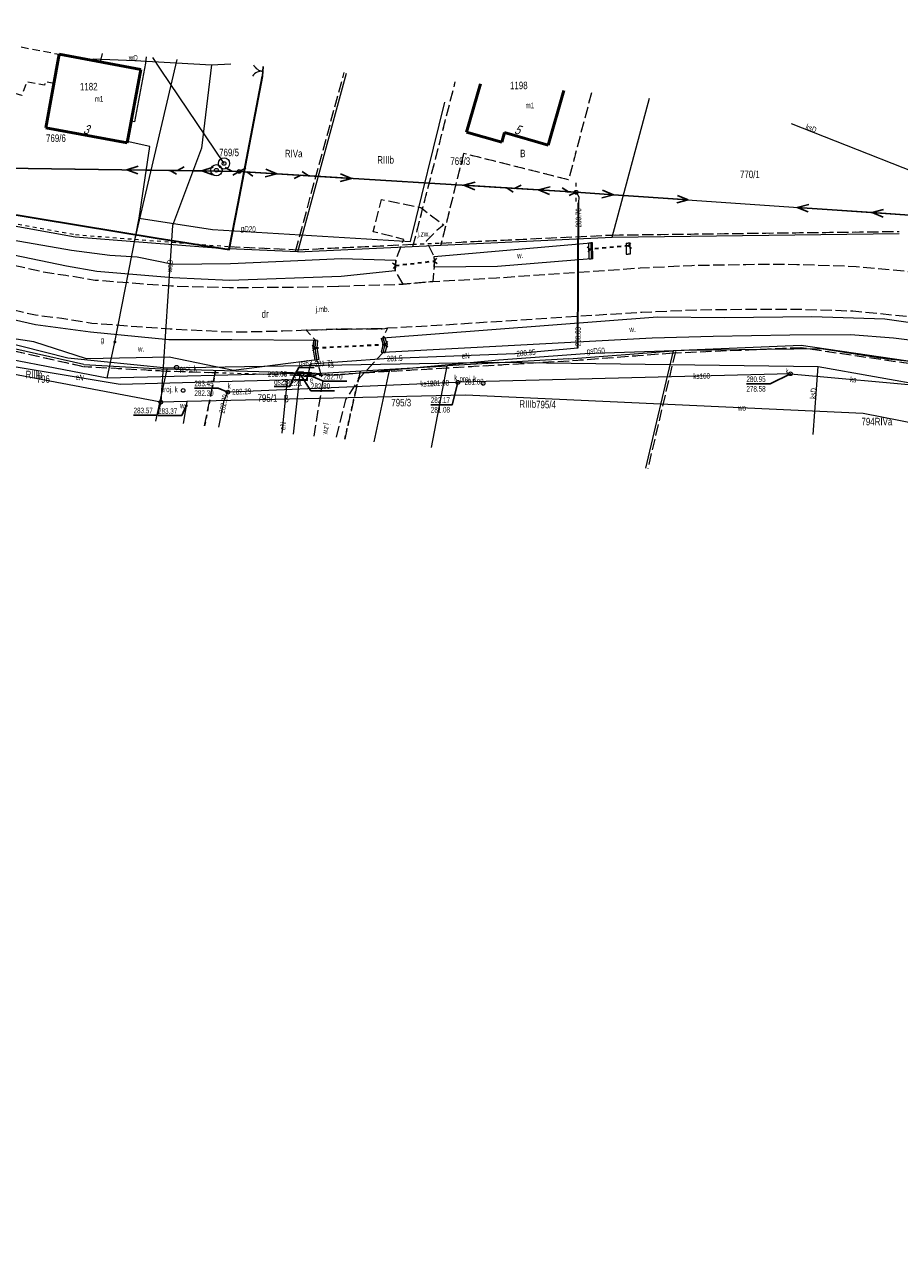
# Model space of a CAD drawing. Header units: metres. Extents: x 7428509 to 7430603, y 5527625 to 5529161.
# Tile 14 of 26: x 7430177 to 7430293, y 5527644 to 5527809. Entities that reach past the tile are written whole.
import ezdxf
from ezdxf.enums import TextEntityAlignment as Align

# ---------------------------------------------------------------- set-up
doc = ezdxf.new("R2010")
doc.units = ezdxf.units.M
for name, pattern in [('0.5_0.5', [1, 0.5, -0.5]), ('1.0_0.5', [1.5, 1, -0.5]), ('1.5_0.5', [2, 1.5, -0.5]), ('219-500', [0]), ('egkk-500', [2, 1.5, -0.5]), ('egug-500', [1, 0.5, -0.5]), ('otkz_500', [1, 0.5, -0.5]), ('otob_500', [0]), ('suep_nn_500', [0]), ('sutp_500', [0])]:
    doc.linetypes.add(name, pattern=pattern)
doc.layers.get('0').update_dxf_attribs({"color": 2, "lineweight": 5})
doc.styles.get("Standard").update_dxf_attribs({"font": 'Working1250', "width": 0.75})
doc.linetypes.add('902-500', pattern='A,3.75,0,[1,ksztalty.shx,S=0.5,R=0,X=0,Y=0],3.75', length=7.5)
doc.linetypes.add('otdn_500', pattern='A,5,0,[21,ksztalty.shx,S=0.5,R=0,X=-1,Y=0]', length=5)
doc.linetypes.add('otdn_500_short', pattern='A,2.5,0,[21,ksztalty.shx,S=0.5,R=0,X=-1,Y=0],0.5', length=3)

# ---------------------------------------------------------------- blocks, each defined once
blk = doc.blocks.new('US25')
at = {"linetype": 'Continuous', "lineweight": 0}
h = blk.add_hatch(color=0, dxfattribs=at)
edge = h.paths.add_edge_path()
edge.add_arc((0, 0), 0.2, 0, 360)
blk = doc.blocks.new('US15')
at = {"color": 0, "linetype": 'Continuous', "lineweight": 13}
blk.add_circle((0, 0), 0.25, dxfattribs=at)
blk = doc.blocks.new('PW01')
at = {"linetype": 'Continuous', "lineweight": 13}
h = blk.add_hatch(color=0, dxfattribs=at)
edge = h.paths.add_edge_path()
edge.add_arc((0, 0), 0.045, 0, 360)
blk = doc.blocks.new('US13')
at = {"color": 0, "linetype": 'Continuous', "lineweight": 13}
for radius in [0.75, 0.25]:
    blk.add_circle((0, 0), radius, dxfattribs=at)
blk = doc.blocks.new('US20')
at = {"color": 0, "linetype": 'Continuous', "lineweight": 13}
for p, q in [((-0.5, -0.25), (-0.5, 0.25)), ((-0.5, 0.25), (0.5, 0.25)), ((0.5, -0.25), (0.5, 0.25)), ((-0.5, -0.25), (0.5, -0.25))]:
    blk.add_line(p, q, dxfattribs=at)
blk = doc.blocks.new('US18')
at = {"color": 0, "linetype": 'Continuous', "lineweight": 13}
for p, q in [((-0.5, -0.25), (-0.5, 0.25)), ((-0.5, 0.25), (0.5, 0.25)), ((0.5, -0.25), (0.5, 0.25)), ((-0.5, -0.25), (0.5, -0.25))]:
    blk.add_line(p, q, dxfattribs=at)
blk = doc.blocks.new('SM01')
at = {"color": 0, "linetype": 'Continuous', "lineweight": 13}
for p, q in [((-0.53, 0.531), (-0.883, 0.884)), ((0.531, 0.531), (0.884, 0.884)), ((-0.53, -0.53), (-0.883, -0.883)), ((0.531, -0.53), (0.884, -0.883))]:
    blk.add_line(p, q, dxfattribs=at)
blk.add_circle((0, 0), 0.25, dxfattribs=at)
blk = doc.blocks.new('SUEP1')
at = {"color": 0, "linetype": 'Continuous'}
for p, q in [((0, 0), (5, 0)), ((5, 0), (3.5, 0.5)), ((5, 0), (3.5, -0.5)), ((5, 0), (15, 0)), ((15, 0), (13.5, 0.5)), ((15, 0), (13.5, -0.5))]:
    blk.add_line(p, q, dxfattribs=at)
blk = doc.blocks.new('IB05')
at = {"color": 0, "linetype": 'Continuous', "lineweight": 13}
for q in [(0.354, 0.354), (0.354, -0.354)]:
    blk.add_line((0, 0), q, dxfattribs=at)
blk = doc.blocks.new('SUTP')
at = {"color": 0, "linetype": 'Continuous'}
for p, q in [((0, 0), (0.866, 0.5)), ((0, 0), (9.232, 0)), ((1.866, -0.5), (1, 0)), ((7.366, -0.5), (8.232, 0)), ((9.232, 0), (8.366, 0.5))]:
    blk.add_line(p, q, dxfattribs=at)
blk = doc.blocks.new('OK02')
at = {"color": 0, "linetype": 'Continuous', "lineweight": 0}
for centre, start, end in [((-1.5, 0), 0, 60), ((1.5, 0), 120, 180)]:
    blk.add_arc(centre, 1.5, start, end, dxfattribs=at)

msp = doc.modelspace()

# ---------------------------------------------------------------- linework, layer by layer
at = {"layer": '217-Granica konturu po granicy działki', "color": 3, "linetype": '1.5_0.5', "lineweight": 18}
for p, q in [((7430212.9605, 5527778.8089), (7430219.4555, 5527802.6699)), ((7430219.4555, 5527802.6699), (7430219.4555, 5527802.6699)), ((7430219.4555, 5527802.6699), (7430219.4555, 5527802.6699)), ((7430232.2959, 5527779.9197), (7430255.1459, 5527780.9897)), ((7430255.1459, 5527780.9897), (7430255.1459, 5527780.9897)), ((7430255.1459, 5527780.9897), (7430255.1459, 5527780.9897)), ((7430255.1561, 5527780.99), (7430293.4261, 5527781.47)), ((7430255.1561, 5527780.99), (7430255.1561, 5527780.99)), ((7430255.1561, 5527780.99), (7430255.1561, 5527780.99)), ((7430293.4261, 5527781.47), (7430293.4261, 5527781.47)), ((7430293.4261, 5527781.47), (7430293.4261, 5527781.47)), ((7430204.0938, 5527779.4497), (7430204.0938, 5527779.4497)), ((7430204.0938, 5527779.4497), (7430204.0938, 5527779.4497)), ((7430204.0938, 5527779.4497), (7430213.2638, 5527779.0297)), ((7430213.2359, 5527779.0297), (7430228.5959, 5527779.7497)), ((7430228.5959, 5527779.7497), (7430228.5959, 5527779.7497)), ((7430228.5959, 5527779.7497), (7430228.5959, 5527779.7497)), ((7430232.2959, 5527779.9197), (7430232.2959, 5527779.9197)), ((7430232.2959, 5527779.9197), (7430232.2959, 5527779.9197)), ((7430212.9605, 5527778.8089), (7430212.9605, 5527778.8089)), ((7430212.9605, 5527778.8089), (7430212.9605, 5527778.8089)), ((7430213.2359, 5527779.0297), (7430213.2359, 5527779.0297)), ((7430213.2359, 5527779.0297), (7430213.2359, 5527779.0297)), ((7430213.2638, 5527779.0297), (7430213.2638, 5527779.0297)), ((7430213.2638, 5527779.0297), (7430213.2638, 5527779.0297)), ((7430184.674, 5527763.4172), (7430167.484, 5527767.2872)), ((7430280.3826, 5527765.9403), (7430263.3126, 5527765.2303)), ((7430320.6565, 5527760.0433), (7430280.3265, 5527765.9433)), ((7430280.3265, 5527765.9433), (7430280.3265, 5527765.9433)), ((7430280.3265, 5527765.9433), (7430280.3265, 5527765.9433)), ((7430280.3826, 5527765.9403), (7430280.3826, 5527765.9403)), ((7430280.3826, 5527765.9403), (7430280.3826, 5527765.9403)), ((7430263.3228, 5527765.2309), (7430249.4328, 5527764.1709)), ((7430263.5919, 5527765.461), (7430259.9079, 5527749.839)), ((7430263.3126, 5527765.2303), (7430263.3126, 5527765.2303)), ((7430263.3126, 5527765.2303), (7430263.3126, 5527765.2303)), ((7430263.3228, 5527765.2309), (7430263.3228, 5527765.2309)), ((7430263.3228, 5527765.2309), (7430263.3228, 5527765.2309)), ((7430263.5919, 5527765.461), (7430263.5919, 5527765.461)), ((7430263.5919, 5527765.461), (7430263.5919, 5527765.461)), ((7430184.674, 5527763.4172), (7430184.674, 5527763.4172)), ((7430184.674, 5527763.4172), (7430184.674, 5527763.4172)), ((7430195.8135, 5527762.8006), (7430184.7235, 5527763.4106)), ((7430184.7235, 5527763.4106), (7430184.7235, 5527763.4106)), ((7430184.7235, 5527763.4106), (7430184.7235, 5527763.4106)), ((7430195.8135, 5527762.8006), (7430195.8135, 5527762.8006)), ((7430195.8135, 5527762.8006), (7430195.8135, 5527762.8006)), ((7430202.3007, 5527762.6), (7430195.8207, 5527762.8)), ((7430195.8207, 5527762.8), (7430195.8207, 5527762.8)), ((7430195.8207, 5527762.8), (7430195.8207, 5527762.8)), ((7430202.3007, 5527762.6), (7430202.3007, 5527762.6)), ((7430202.3007, 5527762.6), (7430202.3007, 5527762.6)), ((7430225.5274, 5527762.7806), (7430221.5974, 5527762.5506)), ((7430225.5274, 5527762.7806), (7430225.5274, 5527762.7806)), ((7430225.5274, 5527762.7806), (7430225.5274, 5527762.7806)), ((7430233.1977, 5527763.2306), (7430225.5277, 5527762.7806)), ((7430225.5277, 5527762.7806), (7430225.5277, 5527762.7806)), ((7430225.5277, 5527762.7806), (7430225.5277, 5527762.7806)), ((7430249.4274, 5527764.1706), (7430233.1974, 5527763.2306)), ((7430233.1974, 5527763.2306), (7430233.1974, 5527763.2306)), ((7430233.1974, 5527763.2306), (7430233.1974, 5527763.2306)), ((7430233.1977, 5527763.2306), (7430233.1977, 5527763.2306)), ((7430233.1977, 5527763.2306), (7430233.1977, 5527763.2306)), ((7430249.4274, 5527764.1706), (7430249.4274, 5527764.1706)), ((7430249.4274, 5527764.1706), (7430249.4274, 5527764.1706)), ((7430249.4328, 5527764.1709), (7430249.4328, 5527764.1709)), ((7430249.4328, 5527764.1709), (7430249.4328, 5527764.1709)), ((7430221.5974, 5527762.5506), (7430221.5974, 5527762.5506)), ((7430221.5974, 5527762.5506), (7430221.5974, 5527762.5506)), ((7430259.9079, 5527749.839), (7430259.9079, 5527749.839)), ((7430259.9079, 5527749.839), (7430259.9079, 5527749.839))]:
    msp.add_line(p, q, dxfattribs=at)
at = {"layer": '217-kontur klasyfikacyjny', "color": 92, "linetype": 'egkk-500', "lineweight": 18, "flags": 128}
for points in [[(7430208.669, 5527803.479), (7430208.55, 5527802.19)], [(7430208.55, 5527802.19), (7430204.08, 5527779.15)], [(7430228.61, 5527779.45), (7430234.26, 5527801.427)], [(7430252.415, 5527799.972), (7430249.35, 5527788.36)], [(7430235.36, 5527791.87), (7430232.31, 5527779.62)], [(7430249.35, 5527788.36), (7430235.36, 5527791.87)], [(7430200.849, 5527755.557), (7430202.31, 5527762.9)], [(7430221.58, 5527762.85), (7430219.53, 5527753.761)]]:
    msp.add_lwpolyline(points, dxfattribs=at)
at = {"layer": '218-Granica użytku po granicy działki', "color": 3, "linetype": '0.5_0.5', "lineweight": 18}
for p, q in [((7430167.1134, 5527784.0252), (7430183.6534, 5527781.0352)), ((7430183.6231, 5527781.0391), (7430183.6231, 5527781.0391)), ((7430183.6231, 5527781.0391), (7430183.6231, 5527781.0391)), ((7430183.6231, 5527781.0391), (7430191.5331, 5527780.4291)), ((7430183.6534, 5527781.0352), (7430183.6534, 5527781.0352)), ((7430183.6534, 5527781.0352), (7430183.6534, 5527781.0352)), ((7430232.2959, 5527779.9197), (7430255.1459, 5527780.9897)), ((7430255.1459, 5527780.9897), (7430255.1459, 5527780.9897)), ((7430255.1459, 5527780.9897), (7430255.1459, 5527780.9897)), ((7430255.1561, 5527780.99), (7430293.4261, 5527781.47)), ((7430255.1561, 5527780.99), (7430255.1561, 5527780.99)), ((7430255.1561, 5527780.99), (7430255.1561, 5527780.99)), ((7430293.4261, 5527781.47), (7430293.4261, 5527781.47)), ((7430293.4261, 5527781.47), (7430293.4261, 5527781.47)), ((7430191.5331, 5527780.4291), (7430191.5331, 5527780.4291)), ((7430191.5331, 5527780.4291), (7430191.5331, 5527780.4291)), ((7430191.5334, 5527780.4291), (7430191.5334, 5527780.4291)), ((7430191.5334, 5527780.4291), (7430191.5334, 5527780.4291)), ((7430191.5334, 5527780.4291), (7430204.1034, 5527779.4491)), ((7430204.0938, 5527779.4497), (7430204.0938, 5527779.4497)), ((7430204.0938, 5527779.4497), (7430204.0938, 5527779.4497)), ((7430204.0938, 5527779.4497), (7430213.2638, 5527779.0297)), ((7430204.1034, 5527779.4491), (7430204.1034, 5527779.4491)), ((7430204.1034, 5527779.4491), (7430204.1034, 5527779.4491)), ((7430213.2359, 5527779.0297), (7430228.5959, 5527779.7497)), ((7430228.5959, 5527779.7497), (7430228.5959, 5527779.7497)), ((7430228.5959, 5527779.7497), (7430228.5959, 5527779.7497)), ((7430228.5962, 5527779.7497), (7430232.2962, 5527779.9197)), ((7430228.5962, 5527779.7497), (7430228.5962, 5527779.7497)), ((7430228.5962, 5527779.7497), (7430228.5962, 5527779.7497)), ((7430232.2959, 5527779.9197), (7430232.2959, 5527779.9197)), ((7430232.2959, 5527779.9197), (7430232.2959, 5527779.9197)), ((7430232.2962, 5527779.9197), (7430232.2962, 5527779.9197)), ((7430232.2962, 5527779.9197), (7430232.2962, 5527779.9197)), ((7430213.2359, 5527779.0297), (7430213.2359, 5527779.0297)), ((7430213.2359, 5527779.0297), (7430213.2359, 5527779.0297)), ((7430213.2638, 5527779.0297), (7430213.2638, 5527779.0297)), ((7430213.2638, 5527779.0297), (7430213.2638, 5527779.0297)), ((7430184.674, 5527763.4172), (7430167.484, 5527767.2872)), ((7430280.3826, 5527765.9403), (7430263.3126, 5527765.2303)), ((7430320.6565, 5527760.0433), (7430280.3265, 5527765.9433)), ((7430280.3265, 5527765.9433), (7430280.3265, 5527765.9433)), ((7430280.3265, 5527765.9433), (7430280.3265, 5527765.9433)), ((7430280.3826, 5527765.9403), (7430280.3826, 5527765.9403)), ((7430280.3826, 5527765.9403), (7430280.3826, 5527765.9403)), ((7430263.3228, 5527765.2309), (7430249.4328, 5527764.1709)), ((7430263.3126, 5527765.2303), (7430263.3126, 5527765.2303)), ((7430263.3126, 5527765.2303), (7430263.3126, 5527765.2303)), ((7430263.3228, 5527765.2309), (7430263.3228, 5527765.2309)), ((7430263.3228, 5527765.2309), (7430263.3228, 5527765.2309)), ((7430184.674, 5527763.4172), (7430184.674, 5527763.4172)), ((7430184.674, 5527763.4172), (7430184.674, 5527763.4172)), ((7430195.8135, 5527762.8006), (7430184.7235, 5527763.4106)), ((7430184.7235, 5527763.4106), (7430184.7235, 5527763.4106)), ((7430184.7235, 5527763.4106), (7430184.7235, 5527763.4106)), ((7430195.8135, 5527762.8006), (7430195.8135, 5527762.8006)), ((7430195.8135, 5527762.8006), (7430195.8135, 5527762.8006)), ((7430202.3007, 5527762.6), (7430195.8207, 5527762.8)), ((7430195.8207, 5527762.8), (7430195.8207, 5527762.8)), ((7430195.8207, 5527762.8), (7430195.8207, 5527762.8)), ((7430202.3007, 5527762.6), (7430202.3007, 5527762.6)), ((7430202.3007, 5527762.6), (7430202.3007, 5527762.6)), ((7430215.701, 5527762.2), (7430202.301, 5527762.6)), ((7430202.301, 5527762.6), (7430202.301, 5527762.6)), ((7430202.301, 5527762.6), (7430202.301, 5527762.6)), ((7430225.5274, 5527762.7806), (7430221.5974, 5527762.5506)), ((7430225.5274, 5527762.7806), (7430225.5274, 5527762.7806)), ((7430225.5274, 5527762.7806), (7430225.5274, 5527762.7806)), ((7430233.1977, 5527763.2306), (7430225.5277, 5527762.7806)), ((7430225.5277, 5527762.7806), (7430225.5277, 5527762.7806)), ((7430225.5277, 5527762.7806), (7430225.5277, 5527762.7806)), ((7430249.4274, 5527764.1706), (7430233.1974, 5527763.2306)), ((7430233.1974, 5527763.2306), (7430233.1974, 5527763.2306)), ((7430233.1974, 5527763.2306), (7430233.1974, 5527763.2306)), ((7430233.1977, 5527763.2306), (7430233.1977, 5527763.2306)), ((7430233.1977, 5527763.2306), (7430233.1977, 5527763.2306)), ((7430249.4274, 5527764.1706), (7430249.4274, 5527764.1706)), ((7430249.4274, 5527764.1706), (7430249.4274, 5527764.1706)), ((7430249.4328, 5527764.1709), (7430249.4328, 5527764.1709)), ((7430249.4328, 5527764.1709), (7430249.4328, 5527764.1709)), ((7430215.701, 5527762.2), (7430215.701, 5527762.2)), ((7430215.701, 5527762.2), (7430215.701, 5527762.2)), ((7430221.598, 5527762.5506), (7430215.728, 5527762.2006)), ((7430215.728, 5527762.2006), (7430215.728, 5527762.2006)), ((7430215.728, 5527762.2006), (7430215.728, 5527762.2006)), ((7430221.5974, 5527762.5506), (7430221.5974, 5527762.5506)), ((7430221.5974, 5527762.5506), (7430221.5974, 5527762.5506)), ((7430221.598, 5527762.5506), (7430221.598, 5527762.5506)), ((7430221.598, 5527762.5506), (7430221.598, 5527762.5506))]:
    msp.add_line(p, q, dxfattribs=at)
at = {"layer": '218-kontur użytku gruntowego', "color": 3, "linetype": 'egug-500', "lineweight": 18, "flags": 128}
for points in [[(7430208.669, 5527803.479), (7430208.55, 5527802.19)], [(7430208.55, 5527802.19), (7430204.08, 5527779.15)], [(7430228.61, 5527779.45), (7430234.26, 5527801.427)], [(7430252.415, 5527799.972), (7430249.35, 5527788.36)], [(7430235.36, 5527791.87), (7430232.31, 5527779.62)], [(7430249.35, 5527788.36), (7430235.36, 5527791.87)], [(7430202.31, 5527762.9), (7430200.849, 5527755.557)], [(7430219.53, 5527753.761), (7430221.58, 5527762.85)]]:
    msp.add_lwpolyline(points, dxfattribs=at)
at = {"layer": '219-działka ewidencyjna', "color": 7, "linetype": '219-500', "lineweight": 18, "flags": 128}
for points in [[(7430191.51, 5527780.13), (7430197.204, 5527804.398)], [(7430213.25, 5527778.73), (7430219.745, 5527802.591)], [(7430255.16, 5527780.69), (7430260.14, 5527799.246)], [(7430167.06, 5527783.73), (7430183.6, 5527780.74)], [(7430183.6, 5527780.74), (7430191.51, 5527780.13)], [(7430255.16, 5527780.69), (7430293.43, 5527781.17)], [(7430191.51, 5527780.13), (7430204.08, 5527779.15)], [(7430213.25, 5527778.73), (7430204.08, 5527779.15)], [(7430213.25, 5527778.73), (7430255.16, 5527780.69)], [(7430184.74, 5527763.71), (7430167.55, 5527767.58)], [(7430280.37, 5527766.24), (7430263.3, 5527765.53)], [(7430320.7, 5527760.34), (7430280.37, 5527766.24)], [(7430249.41, 5527764.47), (7430233.18, 5527763.53)], [(7430249.41, 5527764.47), (7430263.3, 5527765.53)], [(7430263.3, 5527765.53), (7430259.616, 5527749.908)], [(7430184.74, 5527763.71), (7430195.83, 5527763.1)], [(7430194.349, 5527756.182), (7430195.83, 5527763.1)], [(7430215.71, 5527762.5), (7430195.83, 5527763.1)], [(7430215.71, 5527762.5), (7430225.51, 5527763.08)], [(7430225.31, 5527762.14), (7430225.51, 5527763.08)], [(7430225.51, 5527763.08), (7430233.18, 5527763.53)], [(7430231.08, 5527752.651), (7430233.18, 5527763.53)], [(7430223.428, 5527753.387), (7430225.31, 5527762.14)]]:
    msp.add_lwpolyline(points, dxfattribs=at)
at = {"layer": '312-budynek ewidencyjny', "color": 7, "linetype": 'CONTINUOUS', "lineweight": 50, "flags": 128}
for points in [[(7430179.67, 5527795.29), (7430181.45, 5527805.1)], [(7430181.45, 5527805.1), (7430192.33, 5527803.07)], [(7430192.33, 5527803.07), (7430190.5, 5527793.27)], [(7430235.74, 5527794.72), (7430237.601, 5527801.16)], [(7430248.743, 5527800.266), (7430246.64, 5527792.97)], [(7430190.5, 5527793.27), (7430179.67, 5527795.29)], [(7430240.44, 5527793.37), (7430235.74, 5527794.72)], [(7430240.8, 5527794.65), (7430240.44, 5527793.37)], [(7430246.64, 5527792.97), (7430240.8, 5527794.65)]]:
    msp.add_lwpolyline(points, dxfattribs=at)
at = {"layer": 'brama', "color": 7, "linetype": 'otob_500', "lineweight": 18, "flags": 128}
msp.add_lwpolyline([(7430208.55, 5527802.19), (7430208.654, 5527803.48)], dxfattribs=at)
at = {"layer": 'chodnik', "color": 7, "linetype": '1.0_0.5', "lineweight": 18, "flags": 128}
msp.add_lwpolyline([(7430176.407, 5527806.066), (7430181.45, 5527805.1), (7430180.74, 5527801.2), (7430179.56, 5527801.41), (7430179.48, 5527800.96), (7430177.11, 5527801.39), (7430176.47, 5527799.6), (7430175.45, 5527799.9), (7430171.5, 5527786.13), (7430172.12, 5527784.16)], dxfattribs=at)
at = {"layer": 'jezdnia', "color": 7, "linetype": '1.5_0.5', "lineweight": 18, "flags": 128}
for points in [[(7430218.72, 5527774.18), (7430227.31, 5527774.43), (7430231.28, 5527774.78), (7430239.73, 5527775.28), (7430258.88, 5527776.6), (7430265.78, 5527776.94), (7430272.99, 5527777.08), (7430275.65, 5527777.09), (7430279.78, 5527777.08), (7430287.68, 5527776.81), (7430300.49, 5527775.58), (7430307.06, 5527774.6), (7430313.64, 5527773.32), (7430319.73, 5527772.11), (7430324.82, 5527770.64), (7430333.05, 5527768.08), (7430338.5, 5527766), (7430343.67, 5527764.03), (7430352.21, 5527760.93), (7430363.19, 5527756.51), (7430374.78, 5527752.04), (7430383.71, 5527748.4), (7430391.19, 5527745.47), (7430398.82, 5527742.26), (7430405.67, 5527739.56), (7430416.91, 5527734.95), (7430426.65, 5527730.94), (7430433.43, 5527728.12), (7430437.36, 5527726.5), (7430449.37, 5527721.78), (7430451.39, 5527720.79), (7430454.51, 5527719.6), (7430464.72, 5527715.44), (7430474.73, 5527710.97), (7430482.04, 5527707.47), (7430487.88, 5527704.42), (7430493.78, 5527701.27), (7430498.17, 5527698.65), (7430504.13, 5527695.31), (7430510.77, 5527690.85), (7430521, 5527683.91), (7430532.55, 5527676.34), (7430544.06, 5527668.43), (7430549.96, 5527664.51), (7430559.13, 5527658.16), (7430571.4, 5527649.51), (7430569.45, 5527643.86), (7430555.54, 5527653.3), (7430546.8, 5527659.2), (7430540.11, 5527663.7), (7430529.1, 5527671.25), (7430517.8, 5527679.08), (7430507.45, 5527686.02), (7430501.43, 5527689.95), (7430495.41, 5527693.93), (7430491.1, 5527696.25), (7430485.74, 5527699.33), (7430481.21, 5527701.81), (7430480.13, 5527702.35), (7430471.61, 5527706.18), (7430463.58, 5527709.54), (7430451.04, 5527714.69), (7430447.64, 5527716.07), (7430440.85, 5527718.96), (7430435.02, 5527721.25), (7430430.87, 5527722.99), (7430424.16, 5527725.77), (7430414.42, 5527729.68), (7430403.46, 5527734.19), (7430396.47, 5527737.08), (7430389.75, 5527739.82), (7430382.09, 5527742.69), (7430372.75, 5527746.43), (7430361.16, 5527750.96), (7430349.66, 5527755.38), (7430341.86, 5527758.43), (7430336.34, 5527760.63), (7430331.23, 5527762.31), (7430323.1, 5527764.98), (7430318.31, 5527766.28), (7430312.85, 5527767.47), (7430304.15, 5527769.03), (7430300.25, 5527769.55), (7430287.26, 5527770.83), (7430280.45, 5527771.04), (7430275.3, 5527771.07), (7430273.11, 5527771.05), (7430266.58, 5527770.97), (7430259.14, 5527770.67), (7430239.76, 5527769.43), (7430231.81, 5527768.91), (7430225.21, 5527768.56), (7430224.52, 5527768.48), (7430218.39, 5527768.43), (7430214.4, 5527768.28), (7430211.27, 5527768.15), (7430207.41, 5527768.07), (7430204.52, 5527768.02), (7430196.23, 5527768.43), (7430185.83, 5527769.19), (7430181.8, 5527769.85), (7430178.28, 5527770.29), (7430167.45, 5527772.79), (7430160.97, 5527774.51), (7430155.15, 5527776.42), (7430154.1, 5527776.75), (7430150.29, 5527778.22), (7430145.6, 5527780.1), (7430143.71, 5527781.18), (7430137.72, 5527783.81), (7430131.73, 5527786.81), (7430128.38, 5527788.35), (7430125.36, 5527789.94), (7430115.89, 5527795.58), (7430115.01, 5527796.13), (7430107.57, 5527800.55), (7430108.51, 5527808.26), (7430117.7, 5527801.33), (7430128.09, 5527795.14), (7430131.32, 5527793.39), (7430137.58, 5527790.41), (7430141.49, 5527788.64), (7430146.14, 5527786.64), (7430154.15, 5527783.23), (7430157.61, 5527782.02), (7430159.64, 5527781.2), (7430165.62, 5527779.38), (7430170.12, 5527778.22), (7430179.29, 5527776.08), (7430182.34, 5527775.63), (7430186.25, 5527774.99), (7430196.42, 5527774.2), (7430204.17, 5527774), (7430212.15, 5527774.03)], [(7430227.31, 5527774.43), (7430226.26, 5527776.21), (7430226.32, 5527777.65), (7430227.38, 5527780.4), (7430223.32, 5527781.42), (7430224.42, 5527785.71), (7430229.66, 5527784.66), (7430232.73, 5527782.33), (7430231.82, 5527781.63), (7430230.39, 5527780.17), (7430231.42, 5527778.13), (7430231.47, 5527777.52), (7430231.42, 5527776.69), (7430231.28, 5527774.78)]]:
    msp.add_lwpolyline(points, close=True, dxfattribs=at)
for points in [[(7430214.4, 5527768.28), (7430218.39, 5527768.43), (7430224.52, 5527768.48), (7430225.21, 5527768.56), (7430224.59, 5527767.29), (7430224.91, 5527766.4), (7430224.63, 5527765.31), (7430221.4, 5527761.83), (7430219.6, 5527758.99), (7430218.343, 5527753.875)], [(7430215.443, 5527754.154), (7430216.63, 5527761.55), (7430215.8, 5527764.34), (7430215.54, 5527765.93), (7430215.62, 5527766.96), (7430214.4, 5527768.28)]]:
    msp.add_lwpolyline(points, dxfattribs=at)
at = {"layer": 'komora podziemna - ob. projektowany', "color": 34, "linetype": 'CONTINUOUS', "lineweight": 18, "flags": 128}
msp.add_lwpolyline([(7430197.1, 5527763.03), (7430197.04, 5527763.04), (7430196.99, 5527763.05), (7430196.94, 5527763.08), (7430196.89, 5527763.12), (7430196.86, 5527763.17), (7430196.83, 5527763.22), (7430196.82, 5527763.28), (7430196.82, 5527763.34), (7430196.83, 5527763.4), (7430196.86, 5527763.45), (7430196.89, 5527763.5), (7430196.94, 5527763.54), (7430196.99, 5527763.57), (7430197.04, 5527763.58), (7430197.1, 5527763.59), (7430197.16, 5527763.58), (7430197.21, 5527763.57), (7430197.26, 5527763.54), (7430197.31, 5527763.5), (7430197.34, 5527763.45), (7430197.37, 5527763.4), (7430197.38, 5527763.34), (7430197.38, 5527763.28), (7430197.37, 5527763.22), (7430197.34, 5527763.17), (7430197.31, 5527763.12), (7430197.26, 5527763.08), (7430197.21, 5527763.05), (7430197.16, 5527763.04)], close=True, dxfattribs=at)
at = {"layer": 'obudowa ochronna przewodu', "color": 7, "linetype": 'CONTINUOUS', "lineweight": 35, "flags": 128}
msp.add_lwpolyline([(7430250.61, 5527765.9), (7430250.68, 5527785.29)], dxfattribs=at)
at = {"layer": 'ogrodzenie trwałe', "color": 7, "linetype": '902-500', "lineweight": 35, "flags": 128}
msp.add_lwpolyline([(7430173.252, 5527806.319), (7430172.26, 5527802.76), (7430167.29, 5527785.12), (7430170.7, 5527784.38), (7430172.12, 5527784.16), (7430173.25, 5527784.07), (7430194.52, 5527780.59), (7430204.11, 5527779.07), (7430205.32, 5527785.2), (7430208.55, 5527802.19)], dxfattribs=at)
at = {"layer": 'przepust', "color": 7, "linetype": 'otkz_500', "lineweight": 35, "flags": 128}
for points in [[(7430257.34, 5527779.55), (7430252.24, 5527779.07)], [(7430226.29, 5527776.93), (7430231.47, 5527777.52)], [(7430215.54, 5527765.93), (7430224.91, 5527766.4)]]:
    msp.add_lwpolyline(points, dxfattribs=at)
at = {"layer": 'przewód elektroenergetyczny niskiego napięcia', "color": 1, "linetype": 'suep_nn_500', "lineweight": 18, "flags": 128}
for points in [[(7430161.65, 5527790.08), (7430205.46, 5527789.47)], [(7430205.46, 5527789.47), (7430250.35, 5527786.69)], [(7430250.35, 5527786.69), (7430294.8, 5527783.65)]]:
    msp.add_lwpolyline(points, dxfattribs=at)
at = {"layer": 'przewód elektroenergetyczny podziemny', "color": 1, "linetype": 'CONTINUOUS', "lineweight": 18, "flags": 128}
for points in [[(7430250.35, 5527786.69), (7430250.74, 5527786.1), (7430250.68, 5527785.29), (7430250.61, 5527765.9), (7430242.21, 5527765.13), (7430224.77, 5527764.49), (7430214.92, 5527763.75), (7430214.6, 5527762.19)], [(7430165.367, 5527759.048), (7430166.6, 5527764.93), (7430189.58, 5527761.09), (7430214.46, 5527761.75), (7430214.57, 5527762.4)], [(7430211.174, 5527754.564), (7430211.89, 5527761.72), (7430214.54, 5527761.58), (7430214.57, 5527762.4)]]:
    msp.add_lwpolyline(points, dxfattribs=at)
at = {"layer": 'przewód gazowy', "color": 52, "linetype": 'CONTINUOUS', "lineweight": 18, "flags": 128}
for points in [[(7430212.89, 5527762.51), (7430187.84, 5527761.9), (7430167.96, 5527765.73), (7430156.37, 5527770.54), (7430143.45, 5527776.14), (7430131.07, 5527782.08), (7430117.28, 5527786.49), (7430105.22, 5527790.41), (7430081.15, 5527797.57), (7430073.95, 5527805.09), (7430056.2, 5527809.03)], [(7430192.1, 5527783.25), (7430201.91, 5527781.74), (7430228.28, 5527780.11), (7430232.84, 5527798.7)], [(7430192.1, 5527783.25), (7430193.53, 5527792.81), (7430190.54, 5527793.46)], [(7430187.84, 5527761.9), (7430188.88, 5527766.71), (7430192.1, 5527783.25)], [(7430458.6, 5527703.63), (7430445.74, 5527709.46), (7430433.32, 5527714.28), (7430411.35, 5527723.57), (7430393.62, 5527730.49), (7430380.7, 5527736.28), (7430368.45, 5527740.71), (7430342.31, 5527751.74), (7430320.18, 5527758.87), (7430303.26, 5527763.24), (7430291.5, 5527764.47), (7430283.03, 5527765.82), (7430264.76, 5527765.57), (7430251.54, 5527765.13), (7430240.05, 5527764.29), (7430218.09, 5527762.27), (7430213.07, 5527762.5)], [(7430213.53, 5527762.52), (7430212.656, 5527754.422)], [(7430212.89, 5527762.51), (7430212.9, 5527762.26), (7430213.53, 5527762.52)], [(7430213.07, 5527762.5), (7430212.89, 5527762.51)]]:
    msp.add_lwpolyline(points, dxfattribs=at)
at = {"layer": 'przewód gazowy-Atr1', "color": 40, "flags": 128}
for points in [[(7430212.96, 5527762.54), (7430213.38, 5527763.33), (7430215.457, 5527763.33)], [(7430212.88, 5527762.37), (7430212.22, 5527760.8), (7430210.111, 5527760.8)]]:
    msp.add_lwpolyline(points, dxfattribs=at)
at = {"layer": 'przewód kanalizacyjny', "color": 34, "linetype": 'CONTINUOUS', "lineweight": 18, "flags": 128}
for points in [[(7430193.046, 5527804.732), (7430192.98, 5527803.93), (7430191.51, 5527796.1), (7430191.08, 5527796.17)], [(7430121.67, 5527803.79), (7430139.04, 5527794.84), (7430165.11, 5527784.96), (7430163.8, 5527769.36), (7430182.62, 5527764.59), (7430195.79, 5527763.28), (7430239.84, 5527764.04), (7430282.61, 5527763.44), (7430297.65, 5527760.78), (7430318.83, 5527757.27), (7430358.09, 5527744.23), (7430410.01, 5527722.7), (7430446.96, 5527706.78), (7430476.29, 5527691.86)], [(7430279.012, 5527795.883), (7430302.69, 5527786.52), (7430336.05, 5527777.27), (7430377.22, 5527756.46)], [(7430281.95, 5527754.39), (7430282.61, 5527763.44)], [(7430278.95, 5527762.49), (7430234.86, 5527761.35), (7430234.6, 5527761.34), (7430234.32, 5527761.33), (7430204.19, 5527760.04), (7430203.95, 5527760.03)], [(7430278.95, 5527762.49), (7430297.65, 5527760.78)], [(7430202.753, 5527755.374), (7430203.46, 5527758.93), (7430203.84, 5527759.8), (7430203.95, 5527760.03)]]:
    msp.add_lwpolyline(points, dxfattribs=at)
at = {"layer": 'przewód telekomunikacyjny napowietrzny', "color": 30, "linetype": 'sutp_500', "lineweight": 18, "flags": 128}
for points in [[(7430205.46, 5527789.47), (7430161.65, 5527790.08)], [(7430250.35, 5527786.69), (7430205.46, 5527789.47)]]:
    msp.add_lwpolyline(points, dxfattribs=at)
at = {"layer": 'przewód wodociągowy', "color": 5, "linetype": 'CONTINUOUS', "lineweight": 18, "flags": 128}
for points in [[(7430185.95, 5527804.26), (7430186, 5527804.5), (7430191.55, 5527804.26), (7430201.74, 5527803.67)], [(7430187.182, 5527805.202), (7430186.91, 5527804.08)], [(7430203.43, 5527790.54), (7430194.98, 5527803.1), (7430193.959, 5527804.658)], [(7430201.74, 5527803.67), (7430200.42, 5527792.56), (7430196.54, 5527782.27), (7430195.01, 5527758.69)], [(7430201.74, 5527803.67), (7430204.329, 5527803.827)], [(7430195.01, 5527758.69), (7430166.09, 5527764.15), (7430147.22, 5527771.96)], [(7430459.26, 5527701.76), (7430457.79, 5527702.34), (7430427.73, 5527714.29), (7430394.98, 5527727.54), (7430357.85, 5527740.67), (7430318.04, 5527751.41), (7430288.62, 5527757.18), (7430235.63, 5527759.65), (7430198.47, 5527758.77), (7430195.01, 5527758.69)], [(7430198.47, 5527758.77), (7430198.4, 5527758.22), (7430197.998, 5527755.831)]]:
    msp.add_lwpolyline(points, dxfattribs=at)
at = {"layer": 'rzędna-Atr2', "color": 7, "flags": 128}
for points in [[(7430213.53, 5527762.52), (7430215.02, 5527760.22), (7430218.161, 5527760.22)], [(7430214.57, 5527762.4), (7430216.68, 5527761.49), (7430219.821, 5527761.49)], [(7430234.6, 5527761.34), (7430233.85, 5527758.36), (7430230.991, 5527758.36)], [(7430278.95, 5527762.49), (7430276.21, 5527761.15), (7430273.064, 5527761.15)], [(7430203.95, 5527760.03), (7430202.66, 5527760.58), (7430199.482, 5527760.58)], [(7430195.01, 5527758.69), (7430194.53, 5527756.98), (7430191.379, 5527756.98)], [(7430198.4, 5527758.22), (7430197.79, 5527756.9), (7430194.639, 5527756.9)]]:
    msp.add_lwpolyline(points, dxfattribs=at)
at = {"layer": 'rów przydrożny (poligon)', "color": 7, "linetype": 'CONTINUOUS', "lineweight": 18, "flags": 128}
for points in [[(7430171.08, 5527781.07), (7430183.09, 5527778.96), (7430188.23, 5527778.31), (7430191.86, 5527778.1), (7430196.64, 5527777.11), (7430204.29, 5527777.21), (7430210.35, 5527777.48), (7430219.09, 5527777.86), (7430226.32, 5527777.65), (7430226.26, 5527776.21), (7430219.06, 5527775.47), (7430204.15, 5527774.94), (7430196.6, 5527775.3), (7430186.47, 5527776.13), (7430182.42, 5527776.82), (7430170.61, 5527779.29), (7430170.76, 5527780.21)], [(7430231.42, 5527778.13), (7430252.31, 5527779.95), (7430252.35, 5527777.83), (7430239.86, 5527776.8), (7430231.42, 5527776.69), (7430231.47, 5527777.52)], [(7430167.44, 5527768.34), (7430167.92, 5527771.39), (7430178.31, 5527769.07), (7430185.63, 5527768.06), (7430196.08, 5527767.06), (7430204.45, 5527767.06), (7430215.62, 5527766.96), (7430215.54, 5527765.93), (7430215.8, 5527764.34), (7430204.68, 5527762.91), (7430196.1, 5527764.7), (7430185.12, 5527764.47), (7430178.1, 5527766.76)], [(7430224.59, 5527767.29), (7430261.21, 5527770.1), (7430270.14, 5527769.99), (7430281.8, 5527770.14), (7430291.49, 5527769.8), (7430298.08, 5527768.86), (7430306.46, 5527767.52), (7430312.72, 5527766.39), (7430318.19, 5527765.21), (7430317.48, 5527763.01), (7430309.32, 5527764.9), (7430300.39, 5527766.25), (7430292.68, 5527767.25), (7430286.94, 5527767.67), (7430278.83, 5527767.62), (7430268.63, 5527767.46), (7430260.48, 5527767.23), (7430224.63, 5527765.31), (7430224.91, 5527766.4)]]:
    msp.add_lwpolyline(points, close=True, dxfattribs=at)
at = {"layer": 'ściana oporowa (linia)', "color": 0, "lineweight": 18}
for p, q in [((7430252.06, 5527779.94525), (7430252.31, 5527779.95)), ((7430252.1, 5527777.82525), (7430252.06, 5527779.94525)), ((7430257.54, 5527779.89175), (7430257.29, 5527779.89)), ((7430257.54, 5527779.89175), (7430257.55, 5527778.45175)), ((7430252.1, 5527777.82525), (7430252.35, 5527777.83)), ((7430257.55, 5527778.45175), (7430257.3, 5527778.45)), ((7430215.86925, 5527766.94075), (7430215.62, 5527766.96)), ((7430215.86925, 5527766.94075), (7430215.79351, 5527765.94084)), ((7430215.79351, 5527765.94084), (7430216.04675, 5527764.38025)), ((7430224.82525, 5527767.3745), (7430224.59, 5527767.29)), ((7430224.82525, 5527767.3745), (7430225.18379, 5527766.41284)), ((7430225.18379, 5527766.41284), (7430224.87225, 5527765.24775)), ((7430216.04675, 5527764.38025), (7430215.8, 5527764.34)), ((7430224.87225, 5527765.24775), (7430224.63, 5527765.31))]:
    msp.add_line(p, q, dxfattribs=at)
at = {"layer": 'ściana oporowa (linia)', "color": 0, "linetype": 'otdn_500_short', "lineweight": 18}
for p, q in [((7430252.56, 5527779.95475), (7430252.31, 5527779.95)), ((7430252.6, 5527777.83475), (7430252.56, 5527779.95475)), ((7430257.04, 5527779.88825), (7430257.29, 5527779.89)), ((7430257.04, 5527779.88825), (7430257.05, 5527778.44825)), ((7430252.6, 5527777.83475), (7430252.35, 5527777.83)), ((7430257.05, 5527778.44825), (7430257.3, 5527778.45))]:
    msp.add_line(p, q, dxfattribs=at)
at = {"layer": 'ściana oporowa (linia)', "color": 0, "linetype": 'otdn_500', "lineweight": 18}
for p, q in [((7430215.37075, 5527766.97925), (7430215.28649, 5527765.91916)), ((7430215.28649, 5527765.91916), (7430215.55325, 5527764.29975)), ((7430215.37075, 5527766.97925), (7430215.62, 5527766.96)), ((7430224.35475, 5527767.2055), (7430224.59, 5527767.29)), ((7430224.35475, 5527767.2055), (7430224.63621, 5527766.38716)), ((7430224.63621, 5527766.38716), (7430224.38775, 5527765.37225)), ((7430215.55325, 5527764.29975), (7430215.8, 5527764.34)), ((7430224.38775, 5527765.37225), (7430224.63, 5527765.31))]:
    msp.add_line(p, q, dxfattribs=at)

# ---------------------------------------------------------------- block references
at = {"layer": 'brama', "color": 7, "linetype": 'CONTINUOUS', "lineweight": 18, "rotation": 85.391}
msp.add_blockref('OK02', (7430208.602, 5527802.835), dxfattribs=at)
at = {"layer": 'komora podziemna', "color": 5, "linetype": 'CONTINUOUS', "lineweight": 18, "rotation": 346.792}
msp.add_blockref('US15', (7430195.01, 5527758.69), dxfattribs=at)
at = {"layer": 'latarnia', "color": 7, "linetype": 'CONTINUOUS', "lineweight": 18, "rotation": 313.394}
msp.add_blockref('SM01', (7430250.35, 5527786.69), dxfattribs=at)
at = {"layer": 'przepust', "color": 7, "linetype": 'CONTINUOUS', "lineweight": 35}
for p, rotation in [((7430252.24, 5527779.07), 185.377), ((7430257.34, 5527779.55), 365.377), ((7430231.47, 5527777.52), 366.498), ((7430226.29, 5527776.93), 186.498), ((7430215.54, 5527765.93), 182.872), ((7430224.91, 5527766.4), 362.872)]:
    msp.add_blockref('IB05', p, dxfattribs=dict(at, rotation=rotation))
at = {"layer": 'przewód elektroenergetyczny niskiego napięcia', "color": 1, "linetype": 'CONTINUOUS', "lineweight": 18}
for p, rotation in [((7430205.46, 5527789.47), 179.202), ((7430205.46, 5527789.47), 356.456), ((7430250.35, 5527786.69), 176.456), ((7430250.35, 5527786.69), 356.088), ((7430294.8, 5527783.65), 176.088)]:
    msp.add_blockref('SUEP1', p, dxfattribs=dict(at, rotation=rotation))
at = {"layer": 'przewód telekomunikacyjny napowietrzny', "color": 30, "linetype": 'CONTINUOUS', "lineweight": 18}
for p, rotation in [((7430205.46, 5527789.47), 179.202), ((7430205.46, 5527789.47), 356.456), ((7430250.35, 5527786.69), 176.456)]:
    msp.add_blockref('SUTP', p, dxfattribs=dict(at, rotation=rotation))
at = {"layer": 'rzędna', "color": 1, "linetype": 'CONTINUOUS', "lineweight": 18}
for p in [(7430250.68, 5527785.29), (7430250.61, 5527765.9), (7430224.77, 5527764.49), (7430242.21, 5527765.13), (7430214.92, 5527763.75), (7430214.46, 5527761.75), (7430214.57, 5527762.4)]:
    msp.add_blockref('PW01', p, dxfattribs=at)
at = {"layer": 'rzędna', "color": 52, "linetype": 'CONTINUOUS', "lineweight": 18}
for p in [(7430213.53, 5527762.52), (7430212.89, 5527762.51), (7430213.07, 5527762.5)]:
    msp.add_blockref('PW01', p, dxfattribs=at)
at = {"layer": 'rzędna', "color": 34, "linetype": 'CONTINUOUS', "lineweight": 18}
for p in [(7430234.32, 5527761.33), (7430234.6, 5527761.34), (7430234.86, 5527761.35), (7430278.95, 5527762.49), (7430203.84, 5527759.8), (7430203.95, 5527760.03), (7430204.19, 5527760.04)]:
    msp.add_blockref('PW01', p, dxfattribs=at)
at = {"layer": 'rzędna', "color": 5, "linetype": 'CONTINUOUS', "lineweight": 18}
for p in [(7430195.01, 5527758.69), (7430198.4, 5527758.22)]:
    msp.add_blockref('PW01', p, dxfattribs=at)
at = {"layer": 'studnia kanalizacyjna', "color": 34, "linetype": 'CONTINUOUS', "lineweight": 18}
for p in [(7430278.95, 5527762.49), (7430234.6, 5527761.34), (7430203.95, 5527760.03)]:
    msp.add_blockref('US15', p, dxfattribs=at)
at = {"layer": 'studnia kanalizacyjna - ob. projektowany', "color": 34, "linetype": 'CONTINUOUS', "lineweight": 18}
for p in [(7430237.96, 5527761.21), (7430197.97, 5527760.26)]:
    msp.add_blockref('US15', p, dxfattribs=at)
at = {"layer": 'studnia zwykła', "color": 5, "linetype": 'CONTINUOUS', "lineweight": 18}
for p in [(7430203.43, 5527790.54), (7430202.41, 5527789.63)]:
    msp.add_blockref('US13', p, dxfattribs=at)
at = {"layer": 'szafa elektroenergetyczna lub kontener', "color": 1, "linetype": 'CONTINUOUS', "lineweight": 18, "rotation": 358.452}
msp.add_blockref('US18', (7430214.57, 5527762.4), dxfattribs=at)
at = {"layer": 'szafa gazowa lub kontener', "color": 52, "linetype": 'CONTINUOUS', "lineweight": 18, "rotation": 357.444}
msp.add_blockref('US20', (7430213.53, 5527762.52), dxfattribs=at)
at = {"layer": 'słup przewodów napowietrznych', "color": 7, "linetype": 'CONTINUOUS', "lineweight": 18}
msp.add_blockref('US15', (7430205.46, 5527789.47), dxfattribs=at)
at = {"layer": 'zasuwa lub zawór', "color": 52, "linetype": 'CONTINUOUS', "lineweight": 18, "rotation": 77.686}
msp.add_blockref('US25', (7430188.88, 5527766.71), dxfattribs=at)
at = {"layer": 'zasuwa lub zawór', "color": 5, "linetype": 'CONTINUOUS', "lineweight": 18}
msp.add_blockref('US25', (7430198.4, 5527758.22), dxfattribs=at)

# ---------------------------------------------------------------- texts
at = {"layer": '210-oznaczenie konturu użytku gruntowego', "color": 3, "linetype": 'CONTINUOUS', "lineweight": 18, "width": 0.79}
for s, p in [('RIVa', (7430211.54, 5527791.36)), ('B', (7430242.9, 5527791.37)), ('RIIIb', (7430223.85, 5527790.51)), ('dr', (7430208.44, 5527769.95)), ('RIIIb', (7430176.98, 5527761.89)), ('B', (7430211.37, 5527758.67)), ('RIIIb', (7430242.8, 5527757.95)), ('RIVa', (7430290.16, 5527755.61))]:
    msp.add_text(s, height=1, dxfattribs=at).set_placement(p)
at = {"layer": '211-numer działki ewidencyjnej', "color": 7, "linetype": 'CONTINUOUS', "lineweight": 18, "width": 0.79}
for s, p in [('769/6', (7430182.35, 5527793.41)), ('769/5', (7430205.42, 5527791.5)), ('769/3', (7430236.24, 5527790.35)), ('770/1', (7430274.85, 5527788.58)), ('796', (7430180.22, 5527761.28)), ('795/1', (7430210.54, 5527758.75)), ('795/3', (7430228.37, 5527758.14)), ('795/4', (7430247.67, 5527757.88)), ('794', (7430290.16, 5527755.61))]:
    msp.add_text(s, height=1, dxfattribs=at).set_placement(p, align=Align.RIGHT)
at = {"layer": '238-Punkt adresowy budynku', "color": 7, "linetype": 'CONTINUOUS', "lineweight": 25, "oblique": 15, "width": 0.79}
for s, rotation, p in [('3', 349.206, (7430184.61, 5527794.54)), ('5', 343.826, (7430242.05, 5527794.55))]:
    msp.add_text(s, height=1.25, rotation=rotation, dxfattribs=at).set_placement(p)
at = {"layer": '312-oznaczenie budynku ewidencyjnego', "color": 7, "linetype": 'CONTINUOUS', "lineweight": 18, "width": 0.79}
msp.add_text('1182', height=1, dxfattribs=at).set_placement((7430185.4, 5527800.78), align=Align.MIDDLE_CENTER)
msp.add_text('1198', height=1, dxfattribs=at).set_placement((7430241.55, 5527800.44))
at = {"layer": '312-oznaczenie budynku ewidencyjnego-Atr117', "color": 7, "width": 0.667}
for p in [(7430186.75, 5527799.15), (7430244.19, 5527798.28)]:
    msp.add_text('m1', height=0.75, dxfattribs=at).set_placement(p, align=Align.MIDDLE_CENTER)
at = {"layer": 'jezdnia-Atr17', "color": 7, "width": 0.667}
for s, p in [('j.zw.', (7430229.21, 5527780.78)), ('j.mb.', (7430215.65, 5527770.72))]:
    msp.add_text(s, height=0.75, dxfattribs=at).set_placement(p)
msp.add_text('j.zw.', height=0.75, rotation=260.881, dxfattribs=at).set_placement((7430216.86, 5527755.93))
msp.add_text('j.zw.', height=0.75, rotation=260.881, dxfattribs=at).set_placement((7430216.86, 5527755.93))
at = {"layer": 'komora podziemna - ob. projektowany-Atr17', "color": 7, "width": 0.667}
msp.add_text('proj. k', height=0.75, dxfattribs=at).set_placement((7430197.52, 5527762.83))
at = {"layer": 'przewód elektroenergetyczny podziemny-Atr1', "color": 1, "width": 0.667}
for rotation, p in [(2.102, (7430235.11, 5527764.87)), (-9.486, (7430183.67, 5527762.08)), (84.289, (7430211.22, 5527755))]:
    msp.add_text('eN', height=0.75, rotation=rotation, dxfattribs=at).set_placement(p, align=Align.MIDDLE_LEFT)
at = {"layer": 'przewód gazowy-Atr1', "color": 40, "width": 0.667}
for s, rotation, p in [('gD20', -3.602, (7430205.64, 5527781.5)), ('gsD50', 1.863, (7430251.78, 5527765.14))]:
    msp.add_text(s, height=0.75, rotation=rotation, dxfattribs=at).set_placement(p)
for s, p in [('gs63', (7430213.38, 5527763.338)), ('gs25', (7430210.111, 5527760.808))]:
    msp.add_text(s, height=0.75, dxfattribs=at).set_placement(p, align=Align.BOTTOM_LEFT)
at = {"layer": 'przewód kanalizacyjny-Atr1', "color": 34, "width": 0.667}
for rotation, p in [(-21.639, (7430280.89, 5527795.14)), (85.766, (7430282.29, 5527759.11))]:
    msp.add_text('ksD', height=0.75, rotation=rotation, dxfattribs=at).set_placement(p)
for s, rotation, p in [('ks', 0.988, (7430217.22, 5527763.65)), ('ks160', 1.481, (7430265.98, 5527762.15)), ('ks160', 2.452, (7430229.6, 5527761.13)), ('ks', -5.225, (7430286.89, 5527761.76))]:
    msp.add_text(s, height=0.75, rotation=rotation, dxfattribs=at).set_placement(p, align=Align.MIDDLE_LEFT)
at = {"layer": 'przewód wodociągowy-Atr1', "color": 5, "width": 0.667}
msp.add_text('wD', height=0.75, rotation=-2.579, dxfattribs=at).set_placement((7430190.71, 5527804.3))
for s, rotation, p in [('woD', 86.287, (7430196.13, 5527776.03)), ('wo', -2.669, (7430271.94, 5527757.96))]:
    msp.add_text(s, height=0.75, rotation=rotation, dxfattribs=at).set_placement(p, align=Align.MIDDLE_LEFT)
at = {"layer": 'rzędna-Atr2', "color": 1, "width": 0.667}
for s, rotation, p in [('280.76', 89.793, (7430250.67, 5527782)), ('280.63', 89.793, (7430250.61, 5527766.16)), ('281.71', 4.296, (7430215.49, 5527763.79)), ('281.5', 2.102, (7430225.13, 5527764.5)), ('280.95', 5.237, (7430242.41, 5527765.15))]:
    msp.add_text(s, height=0.75, rotation=rotation, dxfattribs=at).set_placement(p, align=Align.MIDDLE_LEFT)
at = {"layer": 'rzędna-Atr2', "color": 52, "width": 0.667}
msp.add_text('292.08', height=0.75, rotation=1.395, dxfattribs=at).set_placement((7430209.28, 5527762.42), align=Align.MIDDLE_LEFT)
at = {"layer": 'rzędna-Atr2', "color": 34, "width": 0.667}
for s, p in [('283.45', (7430199.482, 5527760.588)), ('280.95', (7430273.064, 5527761.158)), ('282.17', (7430230.991, 5527758.367))]:
    msp.add_text(s, height=0.75, dxfattribs=at).set_placement(p, align=Align.BOTTOM_LEFT)
at = {"layer": 'rzędna-Atr2', "color": 1, "width": 0.667}
msp.add_text('282.21', height=0.75, rotation=1.519, dxfattribs=at).set_placement((7430211.32, 5527760.83))
at = {"layer": 'rzędna-Atr2', "color": 52, "width": 0.667}
msp.add_text('282.80', height=0.75, dxfattribs=at).set_placement((7430215.02, 5527760.228), align=Align.BOTTOM_LEFT)
at = {"layer": 'rzędna-Atr2', "color": 1, "width": 0.667}
msp.add_text('282.70', height=0.75, dxfattribs=at).set_placement((7430216.68, 5527761.498), align=Align.BOTTOM_LEFT)
at = {"layer": 'rzędna-Atr2', "color": 34, "width": 0.667}
for s, rotation, p in [('281.08', 2.451, (7430230.87, 5527761.18)), ('281.08', 1.481, (7430235.48, 5527761.37)), ('282.29', 78.759, (7430203.12, 5527757.22)), ('282.29', 2.451, (7430204.51, 5527760.05))]:
    msp.add_text(s, height=0.75, rotation=rotation, dxfattribs=at).set_placement(p, align=Align.MIDDLE_LEFT)
at = {"layer": 'rzędna-Atr2', "color": 5, "width": 0.667}
for s, p in [('283.57', (7430191.379, 5527756.988)), ('283.37', (7430194.639, 5527756.907))]:
    msp.add_text(s, height=0.75, dxfattribs=at).set_placement(p, align=Align.BOTTOM_LEFT)
at = {"layer": 'rzędna-Atr3', "color": 34, "width": 0.667}
for s, p in [('282.30', (7430199.482, 5527759.312)), ('278.58', (7430273.064, 5527759.883)), ('281.08', (7430230.991, 5527757.092))]:
    msp.add_text(s, height=0.75, dxfattribs=at).set_placement(p, align=Align.BOTTOM_LEFT)
at = {"layer": 'rów przydrożny (poligon)-Atr17', "color": 7, "width": 0.667}
for rotation, p in [(4.714, (7430242.52, 5527777.86)), (3.065, (7430257.48, 5527768.03))]:
    msp.add_text('w.', height=0.75, rotation=rotation, dxfattribs=at).set_placement(p)
msp.add_text('w.', height=0.75, dxfattribs=at).set_placement((7430191.96, 5527765.44))
at = {"layer": 'studnia kanalizacyjna - ob. projektowany-Atr17', "color": 34, "width": 0.667}
for p in [(7430234.81, 5527761.45), (7430194.98, 5527760.03)]:
    msp.add_text('proj. k', height=0.75, dxfattribs=at).set_placement(p)
at = {"layer": 'studnia kanalizacyjna-Atr17', "color": 34, "width": 0.667}
for p in [(7430278.26, 5527762.46), (7430203.91, 5527760.49), (7430234.11, 5527761.58)]:
    msp.add_text('k', height=0.75, dxfattribs=at).set_placement(p)
at = {"layer": 'szafa elektroenergetyczna lub kontener-Atr17', "color": 1, "width": 0.667}
msp.add_text('e', height=0.75, dxfattribs=at).set_placement((7430214.88, 5527761.28))
at = {"layer": 'szafa gazowa lub kontener-Atr17', "color": 52, "width": 0.667}
msp.add_text('g', height=0.75, dxfattribs=at).set_placement((7430212.59, 5527761.54))
at = {"layer": 'zasuwa lub zawór-Atr17', "color": 52, "width": 0.667}
msp.add_text('g', height=0.75, dxfattribs=at).set_placement((7430186.98, 5527766.63))
at = {"layer": 'zasuwa lub zawór-Atr17', "color": 5, "width": 0.667}
msp.add_text('w', height=0.75, dxfattribs=at).set_placement((7430197.56, 5527757.87))

doc.saveas('drawing.dxf')
